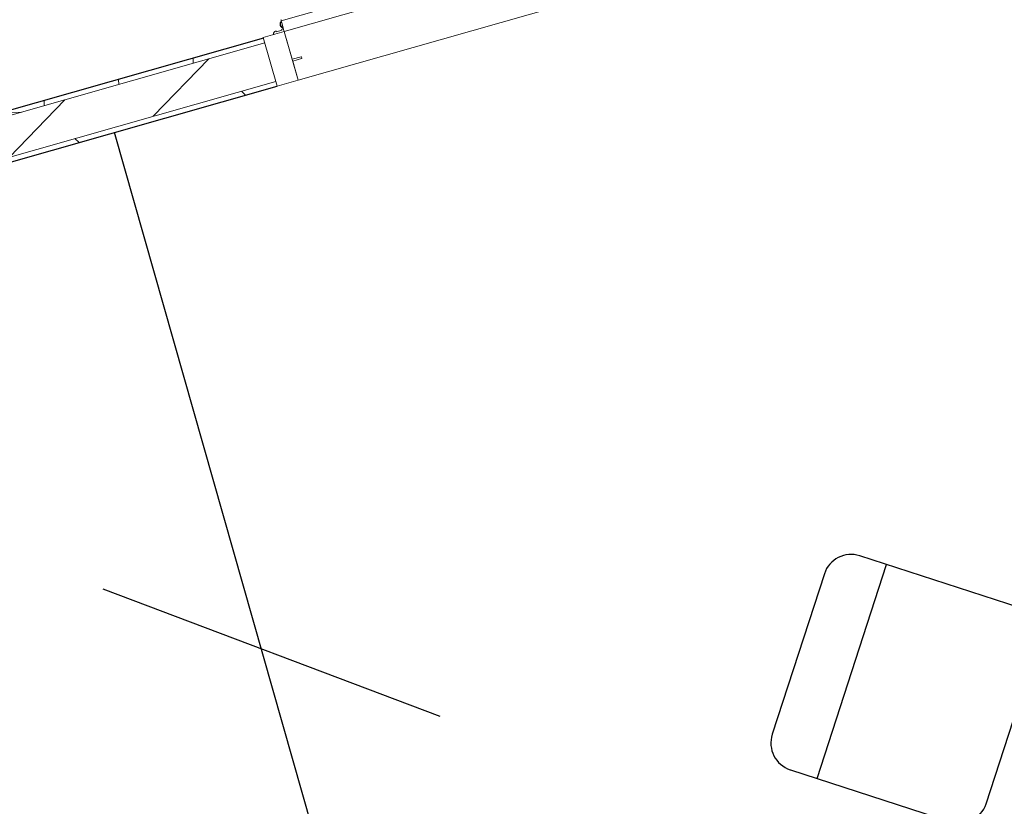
# Model space of a CAD drawing. Header units: inches. Extents: x 424 to 2043, y -237 to 445.
# Tile 98 of 256: x 736.91 to 738.88, y -138.59 to -137.02. Entities that reach past the tile are written whole.
import ezdxf

# ---------------------------------------------------------------- set-up
doc = ezdxf.new("R2010")
doc.units = ezdxf.units.IN
doc.header["$MEASUREMENT"] = 0
for name, color, linetype, lineweight in [('A-DOOR', 31, 'Continuous', 9), ('A-WALL', 113, 'Continuous', 9), ('A-WALL-PATT', 111, 'Continuous', 25)]:
    doc.layers.add(name, color=color, linetype=linetype, lineweight=lineweight)
doc.layers.add('KH', color=8, linetype='Continuous')

# ---------------------------------------------------------------- blocks, each defined once
blk = doc.blocks.new('5-panel_Bi-fold_external_door_10806 - Type 1-V6-اول')
at = {"layer": 'A-DOOR'}
for p, q in [((-2.3325, 0.0594), (-2.3325, 0.0569)), ((-2.3325, 0.0594), (-2.3325, 0.0569)), ((-2.3325, 0.0594), (-2.3325, 0.0569)), ((-2.3325, 0.0594), (-2.3325, 0.0569)), ((-2.331, 0.0755), (-2.331, 0.0759)), ((-2.331, 0.0743), (-2.331, 0.0755)), ((-2.331, 0.0737), (-2.331, 0.0743)), ((2.581, 0.0737), (-2.331, 0.0737)), ((-2.331, 0.0693), (-2.331, 0.0737)), ((-2.331, 0.0538), (-2.331, 0.0693)), ((-2.331, 0.0516), (-2.375, 0.0516)), ((-2.375, 0.0516), (-2.375, -0.05)), ((-2.3461, 0.0569), (-2.3469, 0.0569)), ((-2.3461, 0.0569), (-2.3469, 0.0569)), ((-2.3461, 0.0553), (-2.3461, 0.0569)), ((-2.3461, 0.0553), (-2.3461, 0.0569)), ((-2.335, 0.0553), (-2.3461, 0.0553)), ((-2.331, 0.0569), (-2.335, 0.0569)), ((-2.335, 0.0569), (-2.335, 0.0553)), ((-2.331, 0.0516), (-2.331, 0.0538)), ((-2.331, -0.05), (-2.331, 0.0516)), ((-2.331, 0.0516), (2.581, 0.0516)), ((-2.331, -0.0065), (-2.331, 0.0516)), ((-2.3125, -0.0065), (-2.331, -0.0065)), ((-2.331, -0.05), (-2.331, -0.0102)), ((-2.331, -0.0102), (-2.3125, -0.0102)), ((-2.312, -0.0097), (-2.312, -0.007)), ((-2.375, -0.05), (-2.331, -0.05)), ((-2.331, -0.05), (2.581, -0.05))]:
    blk.add_line(p, q, dxfattribs=at)
at = {"layer": 'A-DOOR', "flags": 128}
blk.add_lwpolyline([(-2.3312, 0.0727), (-2.3315, 0.0725), (-2.3317, 0.0724), (-2.332, 0.0722), (-2.3323, 0.072), (-2.3325, 0.0718), (-2.3328, 0.0716), (-2.333, 0.0714), (-2.3332, 0.0712), (-2.3335, 0.0709), (-2.3337, 0.0707), (-2.3339, 0.0704), (-2.3341, 0.0702), (-2.3342, 0.0699), (-2.3344, 0.0696), (-2.3346, 0.0694), (-2.3347, 0.0691), (-2.3348, 0.0688), (-2.335, 0.0685), (-2.3351, 0.0682), (-2.3352, 0.0679), (-2.3352, 0.0676), (-2.3353, 0.0673), (-2.3354, 0.067), (-2.3354, 0.0666), (-2.3355, 0.0663), (-2.3355, 0.066), (-2.3355, 0.0657), (-2.3355, 0.0654), (-2.3355, 0.065), (-2.3355, 0.0647), (-2.3354, 0.0644), (-2.3354, 0.0641), (-2.3353, 0.0638), (-2.3352, 0.0635), (-2.3351, 0.0632), (-2.335, 0.0629), (-2.3349, 0.0626), (-2.3348, 0.0623), (-2.3346, 0.062), (-2.3345, 0.0617), (-2.3343, 0.0614), (-2.3342, 0.0612), (-2.334, 0.0609), (-2.3338, 0.0606), (-2.3336, 0.0604), (-2.3334, 0.0602), (-2.3331, 0.0599), (-2.3329, 0.0597), (-2.3327, 0.0595), (-2.3324, 0.0593), (-2.3322, 0.0591), (-2.3319, 0.0589), (-2.3316, 0.0587), (-2.3313, 0.0586), (-2.3311, 0.0584)], dxfattribs=at)
blk.add_lwpolyline([(-2.3312, 0.0727), (-2.3315, 0.0725), (-2.3317, 0.0724), (-2.332, 0.0722), (-2.3323, 0.072), (-2.3325, 0.0718), (-2.3328, 0.0716), (-2.333, 0.0714), (-2.3332, 0.0712), (-2.3335, 0.0709), (-2.3337, 0.0707), (-2.3339, 0.0704), (-2.3341, 0.0702), (-2.3342, 0.0699), (-2.3344, 0.0696), (-2.3346, 0.0694), (-2.3347, 0.0691), (-2.3348, 0.0688), (-2.335, 0.0685), (-2.3351, 0.0682), (-2.3352, 0.0679), (-2.3352, 0.0676), (-2.3353, 0.0673), (-2.3354, 0.067), (-2.3354, 0.0666), (-2.3355, 0.0663), (-2.3355, 0.066), (-2.3355, 0.0657), (-2.3355, 0.0654), (-2.3355, 0.065), (-2.3355, 0.0647), (-2.3354, 0.0644), (-2.3354, 0.0641), (-2.3353, 0.0638), (-2.3352, 0.0635), (-2.3351, 0.0632), (-2.335, 0.0629), (-2.3349, 0.0626), (-2.3348, 0.0623), (-2.3346, 0.062), (-2.3345, 0.0617), (-2.3343, 0.0614), (-2.3342, 0.0612), (-2.334, 0.0609), (-2.3338, 0.0606), (-2.3336, 0.0604), (-2.3334, 0.0602), (-2.3331, 0.0599), (-2.3329, 0.0597), (-2.3327, 0.0595), (-2.3324, 0.0593), (-2.3322, 0.0591), (-2.3319, 0.0589), (-2.3316, 0.0587), (-2.3313, 0.0586), (-2.3311, 0.0584)], dxfattribs=at)
blk.add_lwpolyline([(-2.3312, 0.0727), (-2.3315, 0.0725), (-2.3317, 0.0724), (-2.332, 0.0722), (-2.3323, 0.072), (-2.3325, 0.0718), (-2.3328, 0.0716), (-2.333, 0.0714), (-2.3332, 0.0712), (-2.3335, 0.0709), (-2.3337, 0.0707), (-2.3339, 0.0704), (-2.3341, 0.0702), (-2.3342, 0.0699), (-2.3344, 0.0696), (-2.3346, 0.0694), (-2.3347, 0.0691), (-2.3348, 0.0688), (-2.335, 0.0685), (-2.3351, 0.0682), (-2.3352, 0.0679), (-2.3352, 0.0676), (-2.3353, 0.0673), (-2.3354, 0.067), (-2.3354, 0.0666), (-2.3355, 0.0663), (-2.3355, 0.066), (-2.3355, 0.0657), (-2.3355, 0.0654), (-2.3355, 0.065), (-2.3355, 0.0647), (-2.3354, 0.0644), (-2.3354, 0.0641), (-2.3353, 0.0638), (-2.3352, 0.0635), (-2.3351, 0.0632), (-2.335, 0.0629), (-2.3349, 0.0626), (-2.3348, 0.0623), (-2.3346, 0.062), (-2.3345, 0.0617), (-2.3343, 0.0614), (-2.3342, 0.0612), (-2.334, 0.0609), (-2.3338, 0.0606), (-2.3336, 0.0604), (-2.3334, 0.0602), (-2.3331, 0.0599), (-2.3329, 0.0597), (-2.3327, 0.0595), (-2.3324, 0.0593), (-2.3322, 0.0591), (-2.3319, 0.0589), (-2.3316, 0.0587), (-2.3313, 0.0586), (-2.3311, 0.0584)], dxfattribs=at)
blk.add_lwpolyline([(-2.3312, 0.0727), (-2.3315, 0.0725), (-2.3317, 0.0724), (-2.332, 0.0722), (-2.3323, 0.072), (-2.3325, 0.0718), (-2.3328, 0.0716), (-2.333, 0.0714), (-2.3332, 0.0712), (-2.3335, 0.0709), (-2.3337, 0.0707), (-2.3339, 0.0704), (-2.3341, 0.0702), (-2.3342, 0.0699), (-2.3344, 0.0696), (-2.3346, 0.0694), (-2.3347, 0.0691), (-2.3348, 0.0688), (-2.335, 0.0685), (-2.3351, 0.0682), (-2.3352, 0.0679), (-2.3352, 0.0676), (-2.3353, 0.0673), (-2.3354, 0.067), (-2.3354, 0.0666), (-2.3355, 0.0663), (-2.3355, 0.066), (-2.3355, 0.0657), (-2.3355, 0.0654), (-2.3355, 0.065), (-2.3355, 0.0647), (-2.3354, 0.0644), (-2.3354, 0.0641), (-2.3353, 0.0638), (-2.3352, 0.0635), (-2.3351, 0.0632), (-2.335, 0.0629), (-2.3349, 0.0626), (-2.3348, 0.0623), (-2.3346, 0.062), (-2.3345, 0.0617), (-2.3343, 0.0614), (-2.3342, 0.0612), (-2.334, 0.0609), (-2.3338, 0.0606), (-2.3336, 0.0604), (-2.3334, 0.0602), (-2.3331, 0.0599), (-2.3329, 0.0597), (-2.3327, 0.0595), (-2.3324, 0.0593), (-2.3322, 0.0591), (-2.3319, 0.0589), (-2.3316, 0.0587), (-2.3313, 0.0586), (-2.3311, 0.0584)], dxfattribs=at)
blk.add_lwpolyline([(-2.3312, 0.0727), (-2.3315, 0.0725), (-2.3317, 0.0724), (-2.332, 0.0722), (-2.3323, 0.072), (-2.3325, 0.0718), (-2.3328, 0.0716), (-2.333, 0.0714), (-2.3332, 0.0712), (-2.3335, 0.0709), (-2.3337, 0.0707), (-2.3339, 0.0704), (-2.3341, 0.0702), (-2.3342, 0.0699), (-2.3344, 0.0696), (-2.3346, 0.0694), (-2.3347, 0.0691), (-2.3348, 0.0688), (-2.335, 0.0685), (-2.3351, 0.0682), (-2.3352, 0.0679), (-2.3352, 0.0676), (-2.3353, 0.0673), (-2.3354, 0.067), (-2.3354, 0.0666), (-2.3355, 0.0663), (-2.3355, 0.066), (-2.3355, 0.0657), (-2.3355, 0.0654), (-2.3355, 0.065), (-2.3355, 0.0647), (-2.3354, 0.0644), (-2.3354, 0.0641), (-2.3353, 0.0638), (-2.3352, 0.0635), (-2.3351, 0.0632), (-2.335, 0.0629), (-2.3349, 0.0626), (-2.3348, 0.0623), (-2.3346, 0.062), (-2.3345, 0.0617), (-2.3343, 0.0614), (-2.3342, 0.0612), (-2.334, 0.0609), (-2.3338, 0.0606), (-2.3336, 0.0604), (-2.3334, 0.0602), (-2.3331, 0.0599), (-2.3329, 0.0597), (-2.3327, 0.0595), (-2.3324, 0.0593), (-2.3322, 0.0591), (-2.3319, 0.0589), (-2.3316, 0.0587), (-2.3313, 0.0586), (-2.3311, 0.0584)], dxfattribs=at)
blk.add_lwpolyline([(-2.3312, 0.0727), (-2.3315, 0.0725), (-2.3317, 0.0724), (-2.332, 0.0722), (-2.3323, 0.072), (-2.3325, 0.0718), (-2.3328, 0.0716), (-2.333, 0.0714), (-2.3332, 0.0712), (-2.3335, 0.0709), (-2.3337, 0.0707), (-2.3339, 0.0704), (-2.3341, 0.0702), (-2.3342, 0.0699), (-2.3344, 0.0696), (-2.3346, 0.0694), (-2.3347, 0.0691), (-2.3348, 0.0688), (-2.335, 0.0685), (-2.3351, 0.0682), (-2.3352, 0.0679), (-2.3352, 0.0676), (-2.3353, 0.0673), (-2.3354, 0.067), (-2.3354, 0.0666), (-2.3355, 0.0663), (-2.3355, 0.066), (-2.3355, 0.0657), (-2.3355, 0.0654), (-2.3355, 0.065), (-2.3355, 0.0647), (-2.3354, 0.0644), (-2.3354, 0.0641), (-2.3353, 0.0638), (-2.3352, 0.0635), (-2.3351, 0.0632), (-2.335, 0.0629), (-2.3349, 0.0626), (-2.3348, 0.0623), (-2.3346, 0.062), (-2.3345, 0.0617), (-2.3343, 0.0614), (-2.3342, 0.0612), (-2.334, 0.0609), (-2.3338, 0.0606), (-2.3336, 0.0604), (-2.3334, 0.0602), (-2.3331, 0.0599), (-2.3329, 0.0597), (-2.3327, 0.0595), (-2.3324, 0.0593), (-2.3322, 0.0591), (-2.3319, 0.0589), (-2.3316, 0.0587), (-2.3313, 0.0586), (-2.3311, 0.0584)], dxfattribs=at)
blk.add_lwpolyline([(-2.3312, 0.0727), (-2.3315, 0.0725), (-2.3317, 0.0724), (-2.332, 0.0722), (-2.3323, 0.072), (-2.3325, 0.0718), (-2.3328, 0.0716), (-2.333, 0.0714), (-2.3332, 0.0712), (-2.3335, 0.0709), (-2.3337, 0.0707), (-2.3339, 0.0704), (-2.3341, 0.0702), (-2.3342, 0.0699), (-2.3344, 0.0696), (-2.3346, 0.0694), (-2.3347, 0.0691), (-2.3348, 0.0688), (-2.335, 0.0685), (-2.3351, 0.0682), (-2.3352, 0.0679), (-2.3352, 0.0676), (-2.3353, 0.0673), (-2.3354, 0.067), (-2.3354, 0.0666), (-2.3355, 0.0663), (-2.3355, 0.066), (-2.3355, 0.0657), (-2.3355, 0.0654), (-2.3355, 0.065), (-2.3355, 0.0647), (-2.3354, 0.0644), (-2.3354, 0.0641), (-2.3353, 0.0638), (-2.3352, 0.0635), (-2.3351, 0.0632), (-2.335, 0.0629), (-2.3349, 0.0626), (-2.3348, 0.0623), (-2.3346, 0.062), (-2.3345, 0.0617), (-2.3343, 0.0614), (-2.3342, 0.0612), (-2.334, 0.0609), (-2.3338, 0.0606), (-2.3336, 0.0604), (-2.3334, 0.0602), (-2.3331, 0.0599), (-2.3329, 0.0597), (-2.3327, 0.0595), (-2.3324, 0.0593), (-2.3322, 0.0591), (-2.3319, 0.0589), (-2.3316, 0.0587), (-2.3313, 0.0586), (-2.3311, 0.0584)], dxfattribs=at)
blk.add_lwpolyline([(-2.3312, 0.0727), (-2.3315, 0.0725), (-2.3317, 0.0724), (-2.332, 0.0722), (-2.3323, 0.072), (-2.3325, 0.0718), (-2.3328, 0.0716), (-2.333, 0.0714), (-2.3332, 0.0712), (-2.3335, 0.0709), (-2.3337, 0.0707), (-2.3339, 0.0704), (-2.3341, 0.0702), (-2.3342, 0.0699), (-2.3344, 0.0696), (-2.3346, 0.0694), (-2.3347, 0.0691), (-2.3348, 0.0688), (-2.335, 0.0685), (-2.3351, 0.0682), (-2.3352, 0.0679), (-2.3352, 0.0676), (-2.3353, 0.0673), (-2.3354, 0.067), (-2.3354, 0.0666), (-2.3355, 0.0663), (-2.3355, 0.066), (-2.3355, 0.0657), (-2.3355, 0.0654), (-2.3355, 0.065), (-2.3355, 0.0647), (-2.3354, 0.0644), (-2.3354, 0.0641), (-2.3353, 0.0638), (-2.3352, 0.0635), (-2.3351, 0.0632), (-2.335, 0.0629), (-2.3349, 0.0626), (-2.3348, 0.0623), (-2.3346, 0.062), (-2.3345, 0.0617), (-2.3343, 0.0614), (-2.3342, 0.0612), (-2.334, 0.0609), (-2.3338, 0.0606), (-2.3336, 0.0604), (-2.3334, 0.0602), (-2.3331, 0.0599), (-2.3329, 0.0597), (-2.3327, 0.0595), (-2.3324, 0.0593), (-2.3322, 0.0591), (-2.3319, 0.0589), (-2.3316, 0.0587), (-2.3313, 0.0586), (-2.3311, 0.0584)], dxfattribs=at)
at = {"layer": 'A-DOOR'}
for centre, radius, start, end in [((-2.3275, 0.0656), 0.007, 122.5723, 235.359), ((-2.3275, 0.0656), 0.008, 231.3178, 244.0452), ((-2.3275, 0.0656), 0.008, 231.3178, 244.0452), ((-2.3275, 0.0656), 0.008, 231.3178, 244.0452), ((-2.3275, 0.0656), 0.008, 231.3178, 244.0452), ((-2.3469, 0.0499), 0.007, 90, 159.7478), ((-2.3469, 0.0499), 0.007, 90, 159.7478), ((-2.353, 0.0521), 0.0005, 159.7478, 270), ((-2.353, 0.0521), 0.0005, 159.7478, 270), ((-2.3125, -0.007), 0.0005, 0, 90), ((-2.3125, -0.0097), 0.0005, 270, 0)]:
    blk.add_arc(centre, radius, start, end, dxfattribs=at)
blk = doc.blocks.new('miz 5 gerd')
at = {"color": 0}
for p, q in [((-0.4586, 0.3593), (-0.7439, 0.452)), ((-0.82, 0.0561), (-0.6964, 0.4366)), ((-0.8069, 0.4199), (-0.8996, 0.1346)), ((-0.5192, 0.011), (-0.4265, 0.2963)), ((-0.8675, 0.0716), (-0.5822, -0.0211))]:
    blk.add_line(p, q, dxfattribs=at)
for centre, start, end in [((-0.7594, 0.4045), 72, 162), ((-0.8521, 0.1191), 162, 252), ((-0.5668, 0.0264), 252, 342)]:
    blk.add_arc(centre, 0.05, start, end, dxfattribs=at)

msp = doc.modelspace()

# ---------------------------------------------------------------- hatches: boundary and pattern name
at = {"layer": 'A-WALL-PATT', "lineweight": 9}
h = msp.add_hatch(dxfattribs=at)
h.set_pattern_fill('FP_4', color=256, angle=0.8942, style=0, pattern_type=2)
h.set_pattern_definition([(45.89417, (852.0838, -131.8069), (-0.10770832, 0.10439788), [])])
h.paths.add_polyline_path([(735.0322, -137.8225), (737.4176, -137.1433), (737.3957, -137.0663), (734.9004, -137.7768)], flags=0)
h.paths.add_polyline_path([(742.2264, -135.774), (744.8611, -135.0237), (744.8972, -134.9303), (742.2045, -135.697), (742.2215, -135.7566)], flags=0)
h = msp.add_hatch(dxfattribs=at)
h.set_pattern_fill('FP_3', color=256, angle=0.8942, style=0, pattern_type=2)
h.set_pattern_definition([(0.89417, (852.0838, -131.8069), (-0.00234084, 0.14998173), []), (90.89417, (852.0838, -131.8069), (-0.14998173, -0.00234084), [])])
h.paths.add_polyline_path([(734.9172, -137.7721), (737.3957, -137.0663), (737.3925, -137.0568), (734.9007, -137.7664)], flags=0)
h.paths.add_polyline_path([(742.2045, -135.697), (744.8009, -134.9577), (744.8054, -134.946), (742.2018, -135.6874)], flags=0)
h = msp.add_hatch(dxfattribs=at)
h.set_pattern_fill('FP_2', color=256, angle=0.8942, style=0, pattern_type=2)
h.set_pattern_definition([(45.89417, (852.0838, -131.8069), (-0.21541665, 0.20879576), []), (135.89417, (852.0838, -131.8069), (-0.20879576, -0.21541665), [])])
h.paths.add_polyline_path([(734.9145, -137.8664), (737.4203, -137.1529), (737.4176, -137.1433), (734.898, -137.8607)], flags=0)
h.paths.add_polyline_path([(742.2292, -135.7836), (744.8687, -135.032), (744.8732, -135.0203), (742.2264, -135.774)], flags=0)

# ---------------------------------------------------------------- linework, layer by layer
for p, q in [((738.4267, -141.9235), (737.0947, -137.2456)), ((737.0715, -138.1584), (737.746, -138.413))]:
    msp.add_line(p, q)
at = {"layer": 'A-WALL'}
for p, q in [((737.3957, -137.0663), (734.9004, -137.7768)), ((737.4176, -137.1433), (734.898, -137.8607))]:
    msp.add_line(p, q, dxfattribs=at)
at = {"layer": 'A-WALL', "lineweight": 25}
for p, q in [((737.3929, -137.0567), (734.9007, -137.7664)), ((734.8977, -137.8712), (737.4203, -137.1529))]:
    msp.add_line(p, q, dxfattribs=at)

# ---------------------------------------------------------------- block references
at = {"layer": 'A-DOOR', "rotation": 15.89417014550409}
msp.add_blockref('5-panel_Bi-fold_external_door_10806 - Type 1-V6-اول', (739.6908, -136.4544), dxfattribs=at)
at = {"layer": 'KH', "xscale": 1.124999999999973, "yscale": 1.124999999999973, "zscale": 1.124999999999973}
msp.add_blockref('miz 5 gerd', (739.4238, -138.6009), dxfattribs=at)

doc.saveas('drawing.dxf')
